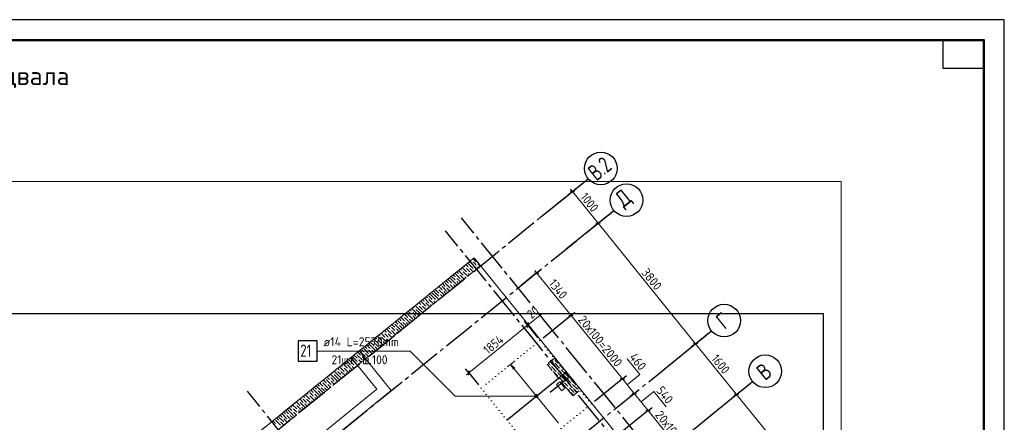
# Model space of a CAD drawing. Header units: millimetres. Extents: x 0 to 59400, y 0 to 42000.
# Tile 28 of 28: x 35270 to 59400, y 32131 to 42000. Entities that reach past the tile are written whole.
import ezdxf

# ---------------------------------------------------------------- set-up
doc = ezdxf.new("R2010")
doc.units = ezdxf.units.MM
for name, pattern in [('______2', [270, 200, -70]), ('______5', [1100, 800, -100, 100, -100]), ('______9', [100, 0, -100])]:
    doc.linetypes.add(name, pattern=pattern)
for name, color, linetype, lineweight in [('Standard', 7, 'Continuous', 25), ('ДОП Верх по Х', 7, 'Continuous', 18), ('ЖБ Перекрытие верхний уровень_1', 7, 'Continuous', 18), ('ЖБ Перекрытие нижний уровень с отделкой', 7, 'Continuous', 13), ('Позиционная метка номер позиции', 7, 'Continuous', 13), ('Примечания', 7, 'Continuous', 13), ('Размерная линия_ общее', 7, 'Continuous', 13), ('Текст_ общее', 7, 'Continuous', 25)]:
    doc.layers.add(name, color=color, linetype=linetype, lineweight=lineweight)
for name, color, linetype, lineweight, true_color in [('ЖБ Пилон', 7, '______2', 13, 0xa0a0a0), ('ЖБ Стена верхний уровень', 7, '______2', 13, 0x656565), ('Оси', 7, '______5', 13, 0x656565)]:
    doc.layers.add(name, color=color, linetype=linetype, lineweight=lineweight, true_color=true_color)
doc.styles.add('ISOCPEUR', font='txt')

msp = doc.modelspace()

# ---------------------------------------------------------------- hatches: boundary and pattern name
at = {"layer": 'ДОП Верх по Х', "linetype": 'Continuous', "lineweight": 13, "transparency": 33554687}
msp.add_hatch(color=7, dxfattribs=at).paths.add_polyline_path([(47373, 33430), (47301, 33551), (47404, 33455)], flags=16)
at = {"layer": 'ЖБ Пилон', "linetype": 'Continuous', "lineweight": 18, "transparency": 33554687}
for points in [[(48354, 33680), (48361, 33686), (48367, 33680), (48361, 33673)], [(48354, 33600), (48361, 33606), (48367, 33600), (48361, 33593)], [(48474, 33560), (48481, 33566), (48487, 33560), (48481, 33553)], [(48274, 33520), (48281, 33526), (48287, 33520), (48281, 33513)], [(48318, 33403), (48321, 33406), (48327, 33400), (48323, 33396)], [(48394, 33480), (48401, 33486), (48407, 33480), (48401, 33473)], [(48434, 33360), (48441, 33366), (48447, 33360), (48441, 33353)], [(48514, 33440), (48521, 33446), (48527, 33440), (48521, 33433)], [(48554, 33320), (48561, 33326), (48567, 33320), (48561, 33313)], [(48634, 33400), (48639, 33404), (48644, 33397), (48641, 33393)], [(48474, 33240), (48481, 33246), (48487, 33240), (48481, 33233)], [(48594, 33120), (48601, 33126), (48607, 33120), (48601, 33113)], [(48674, 33120), (48681, 33126), (48687, 33120), (48681, 33113)], [(48754, 33200), (48761, 33206), (48767, 33200), (48761, 33193)], [(48794, 33080), (48801, 33086), (48807, 33080), (48801, 33073)], [(48640, 33005), (48641, 33006), (48647, 33000), (48646, 32998)], [(48714, 33000), (48721, 33006), (48727, 33000), (48721, 32993)], [(48754, 32880), (48761, 32886), (48767, 32880), (48761, 32873)], [(48834, 32960), (48841, 32966), (48847, 32960), (48841, 32953)], [(48874, 32840), (48881, 32846), (48887, 32840), (48881, 32833)], [(48914, 33040), (48921, 33046), (48927, 33040), (48921, 33033)], [(48954, 32920), (48961, 32926), (48967, 32920), (48961, 32913)]]:
    msp.add_hatch(color=7, dxfattribs=at).paths.add_polyline_path(points, flags=16)
at = {"layer": 'ЖБ Стена верхний уровень', "linetype": 'Continuous', "lineweight": 18, "transparency": 33554687}
for points in [[(46354, 36080), (46361, 36086), (46367, 36080), (46361, 36073)], [(46354, 36000), (46361, 36006), (46367, 36000), (46361, 35993)], [(46474, 36040), (46481, 36046), (46487, 36040), (46481, 36033)], [(46474, 35960), (46481, 35966), (46487, 35960), (46481, 35953)], [(46034, 35760), (46041, 35766), (46047, 35760), (46041, 35753)], [(46114, 35840), (46121, 35846), (46127, 35840), (46121, 35833)], [(46154, 35720), (46161, 35726), (46167, 35720), (46161, 35713)], [(46194, 35920), (46201, 35926), (46207, 35920), (46201, 35913)], [(46234, 35800), (46241, 35806), (46247, 35800), (46241, 35793)], [(46274, 35920), (46281, 35926), (46287, 35920), (46281, 35913)], [(46314, 35800), (46321, 35806), (46327, 35800), (46321, 35793)], [(46394, 35880), (46401, 35886), (46407, 35880), (46401, 35873)], [(45594, 35480), (45601, 35486), (45607, 35480), (45601, 35473)], [(45674, 35560), (45681, 35566), (45687, 35560), (45681, 35553)], [(45794, 35520), (45801, 35526), (45807, 35520), (45801, 35513)], [(45874, 35520), (45881, 35526), (45887, 35520), (45881, 35513)], [(45954, 35680), (45961, 35686), (45967, 35680), (45961, 35673)], [(45954, 35600), (45961, 35606), (45967, 35600), (45961, 35593)], [(46074, 35640), (46081, 35646), (46087, 35640), (46081, 35633)], [(45274, 35240), (45281, 35246), (45287, 35240), (45281, 35233)], [(45362, 35314), (45361, 35313), (45360, 35313)], [(45514, 35400), (45521, 35406), (45527, 35400), (45521, 35393)], [(45554, 35280), (45561, 35286), (45567, 35280), (45561, 35273)], [(45634, 35360), (45641, 35366), (45647, 35360), (45641, 35353)], [(45714, 35440), (45721, 35446), (45727, 35440), (45721, 35433)], [(45754, 35320), (45761, 35326), (45766, 35320), (45759, 35314)], [(45834, 35400), (45841, 35406), (45847, 35400), (45841, 35393)], [(45034, 35000), (45041, 35006), (45047, 35000), (45041, 34993)], [(45114, 35000), (45121, 35006), (45127, 35000), (45121, 34993)], [(45194, 35080), (45201, 35086), (45207, 35080), (45201, 35073)], [(45274, 35160), (45281, 35166), (45287, 35160), (45281, 35153)], [(45314, 35040), (45321, 35046), (45327, 35040), (45321, 35033)], [(45394, 35120), (45401, 35126), (45407, 35120), (45401, 35113)], [(45474, 35120), (45481, 35126), (45487, 35120), (45481, 35113)], [(45554, 35200), (45561, 35206), (45567, 35200), (45561, 35193)], [(44754, 34800), (44761, 34806), (44767, 34800), (44761, 34793)], [(44874, 34840), (44881, 34846), (44887, 34840), (44881, 34833)], [(44874, 34760), (44881, 34766), (44887, 34760), (44881, 34753)], [(44954, 34920), (44961, 34926), (44967, 34920), (44961, 34913)], [(45154, 34880), (45161, 34886), (45167, 34880), (45161, 34873)], [(45234, 34960), (45241, 34966), (45247, 34960), (45241, 34953)], [(44434, 34560), (44441, 34566), (44447, 34560), (44441, 34553)], [(44554, 34520), (44561, 34526), (44567, 34520), (44561, 34513)], [(44634, 34600), (44641, 34606), (44647, 34600), (44641, 34593)], [(44674, 34720), (44681, 34726), (44687, 34720), (44681, 34713)], [(44714, 34600), (44721, 34606), (44727, 34600), (44721, 34593)], [(44794, 34680), (44801, 34686), (44807, 34680), (44801, 34673)], [(44914, 34640), (44921, 34646), (44927, 34640), (44919, 34634)], [(44994, 34720), (45001, 34726), (45007, 34720), (45001, 34713)], [(44194, 34320), (44201, 34326), (44207, 34320), (44201, 34313)], [(44274, 34320), (44281, 34326), (44287, 34320), (44281, 34313)], [(44354, 34480), (44361, 34486), (44367, 34480), (44361, 34473)], [(44354, 34400), (44361, 34406), (44367, 34400), (44361, 34393)], [(44394, 34280), (44401, 34286), (44407, 34280), (44401, 34273)], [(44474, 34440), (44481, 34446), (44487, 34440), (44481, 34433)], [(44474, 34360), (44481, 34366), (44487, 34360), (44481, 34353)], [(43954, 34080), (43961, 34086), (43967, 34080), (43961, 34073)], [(44034, 34160), (44041, 34166), (44047, 34160), (44041, 34153)], [(44074, 34040), (44081, 34046), (44087, 34040), (44081, 34033)], [(44114, 34240), (44121, 34246), (44127, 34240), (44121, 34233)], [(44154, 34120), (44161, 34126), (44167, 34120), (44161, 34113)], [(44234, 34200), (44241, 34206), (44247, 34200), (44241, 34193)], [(44314, 34200), (44321, 34206), (44327, 34200), (44321, 34193)], [(43514, 33800), (43521, 33806), (43527, 33800), (43521, 33793)], [(43594, 33880), (43601, 33886), (43607, 33880), (43601, 33873)], [(43714, 33840), (43721, 33846), (43727, 33840), (43721, 33833)], [(43794, 33920), (43801, 33926), (43807, 33920), (43801, 33913)], [(43834, 33800), (43841, 33806), (43847, 33800), (43841, 33793)], [(43874, 33920), (43881, 33926), (43887, 33920), (43881, 33913)], [(43954, 34000), (43961, 34006), (43967, 34000), (43961, 33993)], [(44074, 33960), (44081, 33966), (44087, 33960), (44079, 33954)], [(43274, 33560), (43281, 33566), (43287, 33560), (43281, 33553)], [(43554, 33680), (43561, 33686), (43567, 33680), (43561, 33673)], [(43554, 33600), (43561, 33606), (43567, 33600), (43561, 33593)], [(43634, 33760), (43641, 33766), (43647, 33760), (43641, 33753)], [(43674, 33640), (43681, 33646), (43687, 33640), (43681, 33633)], [(43754, 33720), (43761, 33726), (43767, 33720), (43761, 33713)], [(42954, 33320), (42961, 33326), (42967, 33320), (42961, 33313)], [(43034, 33400), (43041, 33406), (43047, 33400), (43041, 33393)], [(43114, 33400), (43121, 33406), (43127, 33400), (43121, 33393)], [(43194, 33480), (43201, 33486), (43207, 33480), (43201, 33473)], [(43234, 33360), (43241, 33366), (43247, 33360), (43241, 33353)], [(43314, 33440), (43321, 33446), (43327, 33440), (43321, 33433)], [(43394, 33520), (43401, 33526), (43407, 33520), (43401, 33513)], [(43474, 33520), (43481, 33526), (43487, 33520), (43481, 33513)], [(42674, 33120), (42681, 33126), (42687, 33120), (42681, 33113)], [(42754, 33200), (42761, 33206), (42767, 33200), (42761, 33193)], [(42794, 33080), (42801, 33086), (42807, 33080), (42801, 33073)], [(42874, 33240), (42881, 33246), (42887, 33240), (42881, 33233)], [(42874, 33160), (42881, 33166), (42887, 33160), (42881, 33153)], [(42994, 33120), (43001, 33126), (43007, 33120), (43001, 33113)], [(43154, 33280), (43161, 33286), (43167, 33280), (43161, 33273)], [(42362, 32885), (42367, 32880), (42361, 32873), (42355, 32879)], [(42474, 32840), (42481, 32846), (42487, 32840), (42481, 32833)], [(42554, 32920), (42561, 32926), (42567, 32920), (42561, 32913)], [(42634, 33000), (42641, 33006), (42647, 33000), (42641, 32993)], [(42714, 33000), (42721, 33006), (42727, 33000), (42721, 32993)], [(42834, 32960), (42841, 32966), (42847, 32960), (42841, 32953)], [(42914, 33040), (42921, 33046), (42927, 33040), (42921, 33033)], [(42114, 32640), (42121, 32646), (42127, 32640), (42121, 32633)], [(42194, 32720), (42201, 32726), (42207, 32720), (42201, 32713)], [(42234, 32600), (42241, 32606), (42247, 32600), (42241, 32593)], [(42274, 32720), (42281, 32726), (42287, 32720), (42281, 32713)], [(42314, 32600), (42321, 32606), (42327, 32600), (42321, 32593)], [(42354, 32800), (42361, 32806), (42367, 32800), (42361, 32793)], [(42394, 32680), (42401, 32686), (42407, 32680), (42401, 32673)], [(42474, 32760), (42481, 32766), (42487, 32760), (42481, 32753)], [(41954, 32480), (41961, 32486), (41967, 32480), (41961, 32473)], [(41954, 32400), (41961, 32406), (41967, 32400), (41961, 32393)], [(42034, 32560), (42041, 32566), (42047, 32560), (42041, 32553)], [(42074, 32440), (42081, 32446), (42087, 32440), (42081, 32433)], [(42074, 32360), (42081, 32366), (42087, 32360), (42081, 32353)], [(42154, 32520), (42161, 32526), (42167, 32520), (42161, 32513)], [(41522, 32205), (41527, 32200), (41521, 32193), (41515, 32199)], [(41634, 32160), (41641, 32166), (41647, 32160), (41641, 32153)], [(41714, 32240), (41721, 32246), (41727, 32240), (41721, 32233)], [(41794, 32320), (41801, 32326), (41807, 32320), (41801, 32313)], [(41834, 32200), (41841, 32206), (41847, 32200), (41841, 32193)], [(41874, 32320), (41881, 32326), (41887, 32320), (41881, 32313)], [(41994, 32280), (42001, 32286), (42007, 32280), (42001, 32273)]]:
    msp.add_hatch(color=7, dxfattribs=at).paths.add_polyline_path(points, flags=16)
at = {"layer": 'Позиционная метка номер позиции', "linetype": 'Continuous', "lineweight": 13, "transparency": 33554687}
for points in [[(47930, 32729), (47930, 32819), (47908, 32813)], [(47953, 32736), (47953, 32813), (47930, 32819)], [(47953, 32736), (47930, 32819), (47930, 32729)], [(47891, 32752), (47891, 32797), (47885, 32774)], [(47908, 32736), (47908, 32813), (47891, 32797)], [(47908, 32736), (47891, 32797), (47891, 32752)], [(47930, 32729), (47908, 32813), (47908, 32736)], [(47969, 32752), (47969, 32797), (47953, 32813)], [(47969, 32752), (47953, 32813), (47953, 32736)], [(47969, 32797), (47969, 32752), (47975, 32774)]]:
    msp.add_hatch(color=7, dxfattribs=at).paths.add_polyline_path(points)

# ---------------------------------------------------------------- linework, layer by layer
at = {"layer": 'Standard', "color": 7, "linetype": 'Continuous', "lineweight": 35, "transparency": 33554687}
for p, q in [((58900, 39900), (58900, 20500)), ((58900, 39500), (58900, 20100))]:
    msp.add_line(p, q, dxfattribs=at)
at = {"layer": 'Standard', "color": 7, "linetype": 'Continuous', "lineweight": 50, "transparency": 33554687}
msp.add_line((58900, 39400), (58900, 23200), dxfattribs=at)
at = {"layer": 'Standard', "color": 7, "linetype": 'Continuous', "lineweight": 25, "transparency": 33554687}
for points in [[(0, 0), (59400, 0), (59400, 42000), (0, 42000), (0, 0)], [(58900, 41500), (58900, 40800), (57900, 40800), (57900, 41500), (58900, 41500)]]:
    msp.add_lwpolyline(points, close=True, dxfattribs=at)
at = {"layer": 'Standard', "color": 7, "linetype": 'Continuous', "lineweight": 13, "transparency": 33554687}
for points in [[(59400, 42000), (0, 42000), (0, 19532), (59400, 19532), (59400, 42000)], [(58900, 41500), (2000, 41500), (2000, 6000), (58900, 6000), (58900, 41500)], [(6813, 19282), (55406, 19282), (55406, 38032), (6813, 38032), (6813, 19282)], [(6813, 19532), (55406, 19532), (55406, 38032), (6813, 38032), (6813, 19532)]]:
    msp.add_lwpolyline(points, dxfattribs=at)
at = {"layer": 'Standard', "color": 7, "linetype": 'Continuous', "lineweight": 50, "transparency": 33554687}
msp.add_lwpolyline([(2000, 41500), (58900, 41500), (58900, 500), (2000, 500), (2000, 41500)], close=True, dxfattribs=at)
at = {"layer": 'Standard', "color": 254, "linetype": 'Continuous', "lineweight": 25, "true_color": 0xc4c4ff, "transparency": 33554687}
msp.add_lwpolyline([(6738, 19786), (54972, 19786), (54972, 34792), (6738, 34792), (6738, 19786)], dxfattribs=at)
at = {"layer": 'ДОП Верх по Х', "color": 251, "linetype": 'Continuous', "lineweight": 13, "true_color": 0x494949, "transparency": 33554687}
for p, q in [((47301, 33551), (47223, 33489)), ((47301, 33551), (47379, 33614)), ((47301, 33551), (47404, 33455)), ((47373, 33430), (47301, 33551)), ((47301, 33551), (47301, 33551)), ((47404, 33455), (47373, 33430)), ((47389, 33443), (48471, 32106))]:
    msp.add_line(p, q, dxfattribs=at)
at = {"layer": 'ДОП Верх по Х', "color": 7, "linetype": 'Continuous', "lineweight": 25, "transparency": 33554687}
for points in [[(42098, 33627), (42558, 33627), (42558, 34127), (42098, 34127), (42098, 33627)], [(47215, 32195), (48645, 33353), (48736, 33241), (48269, 32864)]]:
    msp.add_lwpolyline(points, dxfattribs=at)
at = {"layer": 'ЖБ Перекрытие верхний уровень_1', "color": 7, "linetype": 'Continuous', "lineweight": 18, "transparency": 33554687}
for p, q in [((46407, 36160), (43395, 33722)), ((55406, 25047), (46407, 36160)), ((43395, 33722), (44024, 32944)), ((48505, 33124), (48427, 33061)), ((48427, 33061), (48553, 32906)), ((48631, 32969), (48505, 33124)), ((44024, 32944), (40139, 29798)), ((48553, 32906), (48631, 32969))]:
    msp.add_line(p, q, dxfattribs=at)
at = {"layer": 'ЖБ Перекрытие нижний уровень с отделкой', "color": 7, "linetype": 'Continuous', "lineweight": 13, "transparency": 33554687}
for p, q in [((43589, 33879), (39315, 30418)), ((44376, 32908), (43589, 33879)), ((40102, 29446), (44376, 32908))]:
    msp.add_line(p, q, dxfattribs=at)
at = {"layer": 'ЖБ Пилон', "color": 253, "linetype": '______2', "lineweight": 13, "true_color": 0xa0a0a0, "transparency": 33554687}
for p, q in [((48389, 33712), (48195, 33555)), ((48195, 33555), (48824, 32778)), ((49018, 32935), (48389, 33712)), ((48824, 32778), (49018, 32935))]:
    msp.add_line(p, q, dxfattribs=at)
at = {"layer": 'ЖБ Пилон', "color": 9, "linetype": 'Continuous', "lineweight": 18, "true_color": 0xc7c7c7, "transparency": 33554687}
for p, q in [((48223, 33578), (48261, 33540)), ((48267, 33613), (48381, 33500)), ((48311, 33649), (48341, 33620)), ((48421, 33620), (48381, 33660)), ((48381, 33580), (48501, 33460)), ((48461, 33580), (48421, 33620)), ((48301, 33500), (48421, 33380)), ((48341, 33380), (48461, 33260)), ((48421, 33460), (48541, 33340)), ((48581, 33220), (48461, 33340)), ((48501, 33540), (48621, 33420)), ((48661, 33300), (48541, 33420)), ((48581, 33300), (48661, 33220)), ((48661, 33300), (48741, 33220)), ((48501, 33220), (48581, 33140)), ((48581, 33220), (48661, 33140)), ((48661, 33060), (48621, 33100)), ((48661, 33220), (48781, 33100)), ((48701, 33020), (48661, 33060)), ((48701, 33100), (48821, 32980)), ((48781, 33180), (48901, 33060)), ((48821, 33060), (48941, 32940)), ((48661, 32980), (48741, 32900)), ((48741, 32980), (48861, 32860)), ((48821, 32820), (48781, 32860)), ((48845, 32795), (48821, 32820)), ((48934, 32867), (48861, 32940)), ((48989, 32971), (48941, 33020))]:
    msp.add_line(p, q, dxfattribs=at)
at = {"layer": 'ЖБ Стена верхний уровень', "color": 251, "linetype": '______2', "lineweight": 13, "true_color": 0x656565, "transparency": 33554687}
for p, q in [((46407, 36160), (43589, 33879)), ((43747, 33685), (46564, 35966)), ((46564, 35966), (46407, 36160)), ((43589, 33879), (39315, 30418)), ((41687, 32017), (43747, 33685))]:
    msp.add_line(p, q, dxfattribs=at)
at = {"layer": 'ЖБ Стена верхний уровень', "color": 9, "linetype": 'Continuous', "lineweight": 18, "true_color": 0xc7c7c7, "transparency": 33554687}
for p, q in [((46160, 35960), (46181, 35940)), ((46204, 35996), (46261, 35940)), ((46248, 36032), (46261, 36020)), ((46261, 36020), (46381, 35900)), ((46292, 36068), (46341, 36020)), ((46337, 36104), (46341, 36100)), ((46381, 36139), (46461, 36060)), ((46421, 36020), (46381, 36060)), ((46381, 35980), (46470, 35890)), ((46461, 35980), (46421, 36020)), ((46501, 36020), (46559, 35962)), ((45895, 35746), (45941, 35700)), ((45941, 35780), (46061, 35660)), ((45983, 35817), (46021, 35780)), ((46027, 35853), (46141, 35740)), ((46161, 35639), (46061, 35740)), ((46071, 35889), (46101, 35860)), ((46116, 35925), (46221, 35820)), ((46249, 35711), (46141, 35820)), ((46261, 35860), (46221, 35900)), ((46301, 35820), (46261, 35860)), ((46261, 35780), (46293, 35747)), ((46301, 35900), (46382, 35818)), ((46421, 35860), (46426, 35854)), ((46501, 35940), (46514, 35926)), ((45629, 35531), (45701, 35460)), ((45701, 35540), (45821, 35420)), ((45718, 35602), (45781, 35540)), ((45781, 35620), (45762, 35638)), ((45781, 35620), (45861, 35540)), ((45806, 35674), (45861, 35620)), ((45861, 35460), (45821, 35500)), ((45861, 35700), (45850, 35710)), ((45861, 35700), (45941, 35620)), ((45861, 35620), (45981, 35500)), ((45901, 35500), (45940, 35460)), ((46021, 35620), (45981, 35660)), ((45981, 35580), (46028, 35532)), ((46061, 35580), (46021, 35620)), ((46101, 35620), (46116, 35604)), ((46181, 35700), (46205, 35675)), ((45381, 35220), (45320, 35280)), ((45381, 35300), (45461, 35220)), ((45461, 35300), (45408, 35352)), ((45461, 35380), (45541, 35300)), ((45461, 35300), (45541, 35220)), ((45501, 35420), (45497, 35423)), ((45541, 35459), (45621, 35380)), ((45541, 35380), (45661, 35260)), ((45621, 35220), (45581, 35260)), ((45621, 35460), (45741, 35340)), ((45719, 35282), (45661, 35340)), ((45807, 35353), (45741, 35420)), ((45895, 35425), (45861, 35460)), ((45061, 34900), (44966, 34994)), ((45010, 35030), (45021, 35020)), ((45061, 35060), (45055, 35066)), ((45101, 35020), (45061, 35060)), ((45101, 35100), (45221, 34980)), ((45143, 35137), (45181, 35100)), ((45187, 35173), (45301, 35060)), ((45221, 35060), (45321, 34959)), ((45261, 35180), (45231, 35209)), ((45301, 35220), (45381, 35140)), ((45301, 35140), (45409, 35031)), ((45365, 34995), (45341, 35020)), ((45381, 35220), (45461, 35140)), ((45453, 35067), (45421, 35100)), ((45461, 35220), (45542, 35138)), ((45581, 35180), (45586, 35174)), ((45630, 35210), (45621, 35220)), ((44701, 34779), (44781, 34700)), ((44781, 34780), (44901, 34660)), ((44821, 34820), (44789, 34851)), ((44861, 34780), (44821, 34820)), ((44834, 34887), (44861, 34860)), ((44981, 34820), (44878, 34922)), ((44901, 34820), (44981, 34740)), ((44922, 34958), (44941, 34940)), ((44981, 34900), (45061, 34820)), ((44981, 34820), (45056, 34745)), ((45061, 34980), (45141, 34900)), ((45061, 34900), (45141, 34820)), ((45061, 34820), (45100, 34780)), ((45141, 34980), (45232, 34888)), ((45188, 34852), (45181, 34860)), ((45277, 34924), (45261, 34940)), ((44392, 34529), (44461, 34460)), ((44581, 34420), (44461, 34540)), ((44480, 34600), (44541, 34540)), ((44661, 34500), (44541, 34620)), ((44568, 34672), (44621, 34620)), ((44661, 34660), (44621, 34700)), ((44657, 34743), (44661, 34740)), ((44701, 34620), (44661, 34660)), ((44661, 34580), (44741, 34500)), ((44701, 34700), (44821, 34580)), ((44741, 34580), (44790, 34530)), ((44821, 34660), (44879, 34601)), ((44901, 34740), (44967, 34673)), ((44082, 34278), (44101, 34260)), ((44126, 34314), (44221, 34220)), ((44171, 34350), (44181, 34340)), ((44215, 34385), (44261, 34340)), ((44261, 34260), (44221, 34300)), ((44259, 34421), (44261, 34420)), ((44261, 34420), (44381, 34300)), ((44301, 34300), (44393, 34208)), ((44303, 34457), (44341, 34420)), ((44421, 34420), (44381, 34460)), ((44381, 34380), (44481, 34279)), ((44461, 34380), (44421, 34420)), ((44501, 34420), (44569, 34351)), ((44501, 34340), (44525, 34315)), ((44581, 34500), (44658, 34422)), ((44581, 34420), (44614, 34387)), ((44661, 34500), (44702, 34458)), ((43781, 34020), (43773, 34027)), ((43817, 34063), (43861, 34020)), ((43861, 34099), (43941, 34020)), ((43905, 34135), (43941, 34100)), ((43950, 34171), (44061, 34060)), ((44021, 34020), (43981, 34060)), ((43994, 34206), (44021, 34180)), ((44038, 34242), (44141, 34140)), ((44171, 34029), (44061, 34140)), ((44260, 34100), (44141, 34220)), ((44181, 34100), (44216, 34064)), ((44301, 34220), (44261, 34260)), ((44261, 34180), (44304, 34136)), ((44341, 34180), (44348, 34172)), ((44421, 34260), (44437, 34243)), ((43552, 33848), (43621, 33780)), ((43621, 33860), (43741, 33740)), ((43640, 33920), (43701, 33860)), ((43701, 33940), (43821, 33820)), ((43729, 33992), (43781, 33940)), ((43818, 33742), (43741, 33820)), ((43781, 34020), (43861, 33940)), ((43861, 33860), (43821, 33900)), ((43861, 34020), (43981, 33900)), ((43901, 33820), (43861, 33860)), ((43901, 33900), (43950, 33850)), ((43981, 33980), (44039, 33921)), ((44061, 33980), (44021, 34020)), ((44101, 34020), (44127, 33993)), ((43198, 33562), (43301, 33460)), ((43261, 33580), (43242, 33598)), ((43301, 33620), (43381, 33540)), ((43381, 33620), (43331, 33669)), ((43381, 33700), (43461, 33620)), ((43381, 33620), (43461, 33540)), ((43461, 33700), (43419, 33741)), ((43461, 33700), (43541, 33620)), ((43461, 33620), (43553, 33528)), ((43463, 33777), (43541, 33700)), ((43541, 33780), (43661, 33660)), ((43621, 33620), (43581, 33660)), ((43581, 33580), (43597, 33563)), ((43641, 33599), (43621, 33620)), ((43729, 33671), (43661, 33740)), ((43861, 33780), (43862, 33778)), ((42981, 33220), (42889, 33312)), ((42933, 33347), (42941, 33340)), ((43061, 33300), (42977, 33383)), ((42981, 33300), (43061, 33220)), ((43061, 33380), (43141, 33300)), ((43061, 33300), (43141, 33220)), ((43101, 33420), (43065, 33455)), ((43110, 33490), (43221, 33380)), ((43141, 33380), (43243, 33277)), ((43154, 33526), (43181, 33500)), ((43221, 33460), (43332, 33349)), ((43287, 33313), (43261, 33340)), ((43301, 33540), (43420, 33420)), ((43376, 33384), (43341, 33420)), ((43461, 33460), (43421, 33500)), ((43464, 33456), (43461, 33460)), ((43501, 33500), (43508, 33492)), ((42579, 33061), (42621, 33020)), ((42661, 33060), (42623, 33097)), ((42701, 33020), (42661, 33060)), ((42701, 33100), (42821, 32980)), ((42712, 33168), (42781, 33100)), ((42781, 33180), (42901, 33060)), ((42821, 33220), (42800, 33240)), ((42861, 33180), (42821, 33220)), ((42821, 33060), (42890, 32991)), ((42844, 33276), (42861, 33260)), ((42901, 33220), (42981, 33140)), ((42901, 33140), (42978, 33062)), ((42981, 33220), (43061, 33140)), ((43022, 33098), (43021, 33100)), ((43061, 33220), (43111, 33170)), ((43199, 33241), (43181, 33260)), ((42314, 32846), (42341, 32820)), ((42421, 32820), (42381, 32860)), ((42402, 32918), (42461, 32860)), ((42461, 32780), (42421, 32820)), ((42581, 32820), (42461, 32940)), ((42491, 32989), (42541, 32940)), ((42501, 32820), (42580, 32740)), ((42661, 32900), (42541, 33020)), ((42581, 32900), (42661, 32820)), ((42581, 32820), (42624, 32776)), ((42661, 32980), (42741, 32900)), ((42661, 32900), (42713, 32847)), ((42661, 32820), (42669, 32812)), ((42741, 32980), (42801, 32919)), ((42005, 32596), (42021, 32580)), ((42049, 32631), (42141, 32540)), ((42093, 32667), (42101, 32660)), ((42137, 32703), (42221, 32620)), ((42261, 32500), (42141, 32620)), ((42261, 32660), (42221, 32700)), ((42226, 32775), (42261, 32740)), ((42301, 32620), (42261, 32660)), ((42261, 32580), (42315, 32525)), ((42270, 32810), (42381, 32700)), ((42301, 32700), (42403, 32597)), ((42341, 32580), (42359, 32561)), ((42381, 32780), (42492, 32668)), ((42421, 32660), (42448, 32633)), ((42501, 32740), (42536, 32704)), ((41701, 32340), (41821, 32220)), ((41739, 32381), (41781, 32340)), ((41784, 32417), (41861, 32340)), ((41828, 32452), (41861, 32420)), ((41861, 32420), (41981, 32300)), ((41872, 32488), (41941, 32420)), ((41916, 32524), (41941, 32500)), ((41960, 32560), (42061, 32460)), ((42021, 32420), (41981, 32460)), ((41981, 32380), (42050, 32310)), ((42061, 32380), (42021, 32420)), ((42181, 32420), (42061, 32540)), ((42101, 32420), (42138, 32382)), ((42181, 32500), (42226, 32454)), ((42181, 32420), (42182, 32418)), ((42261, 32500), (42271, 32489)), ((41474, 32166), (41541, 32100)), ((41541, 32180), (41661, 32060)), ((41563, 32238), (41621, 32180)), ((41621, 32260), (41741, 32140)), ((41651, 32309), (41701, 32260)), ((41740, 32060), (41661, 32140)), ((41829, 32131), (41741, 32220)), ((41861, 32260), (41821, 32300)), ((41901, 32220), (41861, 32260)), ((41861, 32180), (41873, 32167)), ((41901, 32300), (41961, 32239))]:
    msp.add_line(p, q, dxfattribs=at)
at = {"layer": 'Оси', "color": 8, "linetype": '______5', "lineweight": -3, "transparency": 33554687}
for p, q in [((36993, 28216), (49202, 38103)), ((39744, 29157), (49832, 37325)), ((57475, 23088), (46097, 37139)), ((57086, 22773), (45708, 36824)), ((42136, 26204), (52223, 34372)), ((43143, 24960), (53230, 33129)), ((52229, 18840), (40851, 32891))]:
    msp.add_line(p, q, dxfattribs=at)
at = {"layer": 'Оси', "color": 7, "linetype": 'Continuous', "lineweight": 25, "transparency": 33554687}
for p, q in [((48037, 37159), (49202, 38103)), ((48666, 36381), (49832, 37325)), ((51057, 33428), (52223, 34372)), ((52064, 32185), (53230, 33129))]:
    msp.add_line(p, q, dxfattribs=at)
for centre in [(49513, 38354), (50142, 37577), (52534, 34624), (53541, 33381)]:
    msp.add_circle(centre, 400, dxfattribs=at)
at = {"layer": 'Позиционная метка номер позиции', "color": 251, "linetype": 'Continuous', "lineweight": 13, "true_color": 0x656565, "transparency": 33554687}
msp.add_line((47733, 34522), (48067, 34793), dxfattribs=at)
at = {"layer": 'Позиционная метка номер позиции', "color": 7, "linetype": 'Continuous', "lineweight": 13, "transparency": 33554687}
for p, q in [((47930, 32819), (47930, 32819)), ((47885, 32774), (47885, 32774)), ((47930, 32729), (47930, 32729)), ((47975, 32774), (47975, 32774))]:
    msp.add_line(p, q, dxfattribs=at)
msp.add_lwpolyline([(47930, 32774), (45940, 32774), (44837, 33877), (42574, 33877)], dxfattribs=at)
at = {"layer": 'Позиционная метка номер позиции', "color": 251, "linetype": 'Continuous', "lineweight": 13, "true_color": 0x656565, "transparency": 33554687}
for points in [[(50161, 33048), (50472, 33300), (50158, 33688)], [(50499, 32631), (50810, 32883), (51112, 32510)]]:
    msp.add_lwpolyline(points, dxfattribs=at)
at = {"layer": 'Позиционная метка номер позиции', "color": 7, "linetype": 'Continuous', "lineweight": 13, "transparency": 33554687}
msp.add_circle((47930, 32774), 45, dxfattribs=at)
at = {"layer": 'Примечания', "color": 7, "linetype": '______9', "lineweight": 13, "transparency": 33554687}
for p, q in [((48021, 34135), (46580, 32968)), ((49280, 32581), (48021, 34135)), ((46580, 32968), (47839, 31414)), ((47839, 31414), (49280, 32581))]:
    msp.add_line(p, q, dxfattribs=at)
at = {"layer": 'Размерная линия_ общее', "color": 253, "linetype": 'Continuous', "lineweight": -3, "true_color": 0xa0a0a0, "transparency": 33554687}
for p, q in [((48814, 37788), (49047, 37977)), ((48814, 37788), (48717, 37709)), ((48814, 37788), (48911, 37867)), ((49443, 37011), (49346, 36932)), ((49443, 37011), (49540, 37089)), ((51834, 34058), (51737, 33979)), ((51834, 34058), (51932, 34136)), ((52841, 32814), (52938, 32893)), ((52841, 32814), (52744, 32735))]:
    msp.add_line(p, q, dxfattribs=at)
at = {"layer": 'Размерная линия_ общее', "color": 7, "linetype": 'Continuous', "lineweight": 25, "transparency": 33554687}
for p, q in [((48866, 37782), (48761, 37793)), ((49496, 37005), (49390, 37016)), ((51887, 34052), (51782, 34063)), ((52894, 32809), (52789, 32820))]:
    msp.add_line(p, q, dxfattribs=at)
at = {"layer": 'Размерная линия_ общее', "color": 7, "linetype": 'Continuous', "lineweight": 13, "transparency": 33554687}
for p, q in [((48814, 37788), (48766, 37846)), ((49443, 37011), (48814, 37788)), ((51834, 34058), (49443, 37011)), ((52841, 32814), (51834, 34058)), ((55422, 29628), (52841, 32814))]:
    msp.add_line(p, q, dxfattribs=at)
at = {"layer": 'Размерная линия_ общее', "color": 251, "linetype": 'Continuous', "lineweight": -3, "true_color": 0x656565, "transparency": 33554687}
for p, q in [((47939, 35793), (47562, 35488)), ((47939, 35793), (47842, 35714)), ((47939, 35793), (48036, 35871)), ((48782, 34751), (48095, 34195)), ((48782, 34751), (48685, 34672)), ((48782, 34751), (48879, 34830)), ((47718, 34510), (47639, 34607)), ((47733, 34522), (47655, 34619)), ((47718, 34510), (47796, 34412)), ((47733, 34522), (47812, 34425)), ((47733, 34522), (47733, 34522)), ((46277, 33343), (46198, 33440)), ((46277, 33343), (46356, 33246)), ((46277, 33343), (46517, 33046)), ((50041, 33197), (49354, 32640)), ((50041, 33197), (49944, 33118)), ((50041, 33197), (50138, 33275)), ((50330, 32839), (50233, 32761)), ((50330, 32839), (50427, 32918)), ((50330, 32839), (50330, 32839)), ((50670, 32420), (49983, 31863)), ((50670, 32420), (50573, 32341)), ((50670, 32420), (50767, 32498))]:
    msp.add_line(p, q, dxfattribs=at)
at = {"layer": 'Размерная линия_ общее', "color": 251, "linetype": 'Continuous', "lineweight": 25, "true_color": 0x656565, "transparency": 33554687}
for p, q in [((47886, 35798), (47991, 35787)), ((48729, 34757), (48835, 34745)), ((47712, 34457), (47723, 34562)), ((47728, 34469), (47739, 34575)), ((46271, 33290), (46282, 33396)), ((49988, 33202), (50093, 33191)), ((50277, 32845), (50383, 32834)), ((50617, 32425), (50723, 32414))]:
    msp.add_line(p, q, dxfattribs=at)
at = {"layer": 'Размерная линия_ общее', "color": 251, "linetype": 'Continuous', "lineweight": 13, "true_color": 0x656565, "transparency": 33554687}
for p, q in [((47939, 35793), (47892, 35851)), ((47939, 35793), (48782, 34751)), ((48782, 34751), (50041, 33197)), ((47718, 34510), (47733, 34522)), ((47733, 34522), (47792, 34569)), ((46277, 33343), (46219, 33296)), ((50041, 33197), (50330, 32839)), ((50330, 32839), (50670, 32420)), ((50670, 32420), (51929, 30865))]:
    msp.add_line(p, q, dxfattribs=at)
at = {"layer": 'Размерная линия_ общее', "color": 253, "linetype": 'Continuous', "lineweight": -3, "true_color": 0xa0a0a0, "transparency": 33554687}
for points in [[(49443, 37011), (49456, 37021), (49456, 37021), (49676, 37199)], [(51834, 34058), (51848, 34068), (51848, 34068), (51848, 34068), (51848, 34068), (52068, 34246)], [(52841, 32814), (52855, 32825), (52855, 32825), (52855, 32825), (52855, 32825), (52855, 32825), (52855, 32825), (53074, 33003)]]:
    msp.add_lwpolyline(points, dxfattribs=at)
at = {"layer": 'Размерная линия_ общее', "color": 251, "linetype": 'Continuous', "lineweight": 13, "true_color": 0x656565, "transparency": 33554687}
msp.add_lwpolyline([(46277, 33343), (46955, 33892), (46955, 33892), (47718, 34510)], dxfattribs=at)
at = {"layer": 'Размерная линия_ общее', "color": 251, "linetype": 'Continuous', "lineweight": -3, "true_color": 0x656565, "transparency": 33554687}
msp.add_lwpolyline([(47718, 34510), (47796, 34413), (47796, 34413), (47958, 34213)], dxfattribs=at)

# ---------------------------------------------------------------- texts
at = {"layer": 'ДОП Верх по Х', "color": 7, "linetype": 'Continuous', "lineweight": 13, "transparency": 33554687, "attachment_point": 7, "style": 'ISOCPEUR'}
for s, insert, char_height, width in [('\\W0.75;21', (42148, 33737), 300, 472.27), ('\\W0.96;ø14 L=2570mm ', (42714, 33995), 220, 2172.61), ('\\W0.93;21шт. ш.100 ', (42912, 33555), 220, 1773.35)]:
    msp.add_mtext(s, dxfattribs=dict(at, insert=insert, char_height=char_height, width=width))
at = {"layer": 'Оси', "color": 7, "linetype": 'Continuous', "lineweight": 35, "transparency": 33554687, "char_height": 400, "attachment_point": 7, "rotation": 39, "style": 'ISOCPEUR'}
for s, insert, width in [('\\W0.72;В.2', (49407, 38028), 719.47), ('\\W0.82;Д', (50120, 37319), 523.54), ('\\W0.78;Г', (52543, 34391), 435.21), ('\\W0.80;В', (53534, 33135), 479.78)]:
    msp.add_mtext(s, dxfattribs=dict(at, insert=insert, width=width))
at = {"layer": 'Размерная линия_ общее', "color": 7, "linetype": 'Continuous', "lineweight": 25, "transparency": 33554687, "char_height": 220, "attachment_point": 7, "rotation": 309, "style": 'ISOCPEUR'}
for s, insert, width in [('\\W0.87;1000', (48994, 37644), 666.91), ('\\W0.93;3800', (50491, 35796), 718.1), ('\\W0.87;1600', (52204, 33681), 666.9)]:
    msp.add_mtext(s, dxfattribs=dict(at, insert=insert, width=width))
at = {"layer": 'Размерная линия_ общее', "color": 251, "linetype": 'Continuous', "lineweight": 25, "true_color": 0x656565, "transparency": 33554687, "char_height": 220, "attachment_point": 7, "style": 'ISOCPEUR'}
for s, insert, width, rotation in [('\\W0.87;1340', (48219, 35525), 689.42, 309), ('\\W0.87;20', (47816, 34654), 403.93, 39), ('\\W0.95;20х100=2000', (48938, 34638), 1753.12, 309), ('\\W0.87;1854', (46744, 33785), 689.42, 39), ('\\W0.92;460', (50197, 33719), 584.45, 309), ('\\W0.92;540', (50857, 32904), 584.44, 309), ('\\W0.95;20х100=2000', (50826, 32306), 1753.12, 309)]:
    msp.add_mtext(s, dxfattribs=dict(at, insert=insert, width=width, rotation=rotation))
at = {"layer": 'Текст_ общее', "color": 7, "linetype": 'Continuous', "lineweight": 50, "transparency": 33554687, "insert": (3000, 40275), "char_height": 450, "width": 33256.67, "attachment_point": 7, "style": 'ISOCPEUR'}
msp.add_mtext('\\W1.00;Схема дополнительного армирования верхней зоны вдоль буквенных осей конструкции плиты перекрытия подвала', dxfattribs=at)

doc.saveas('drawing.dxf')
